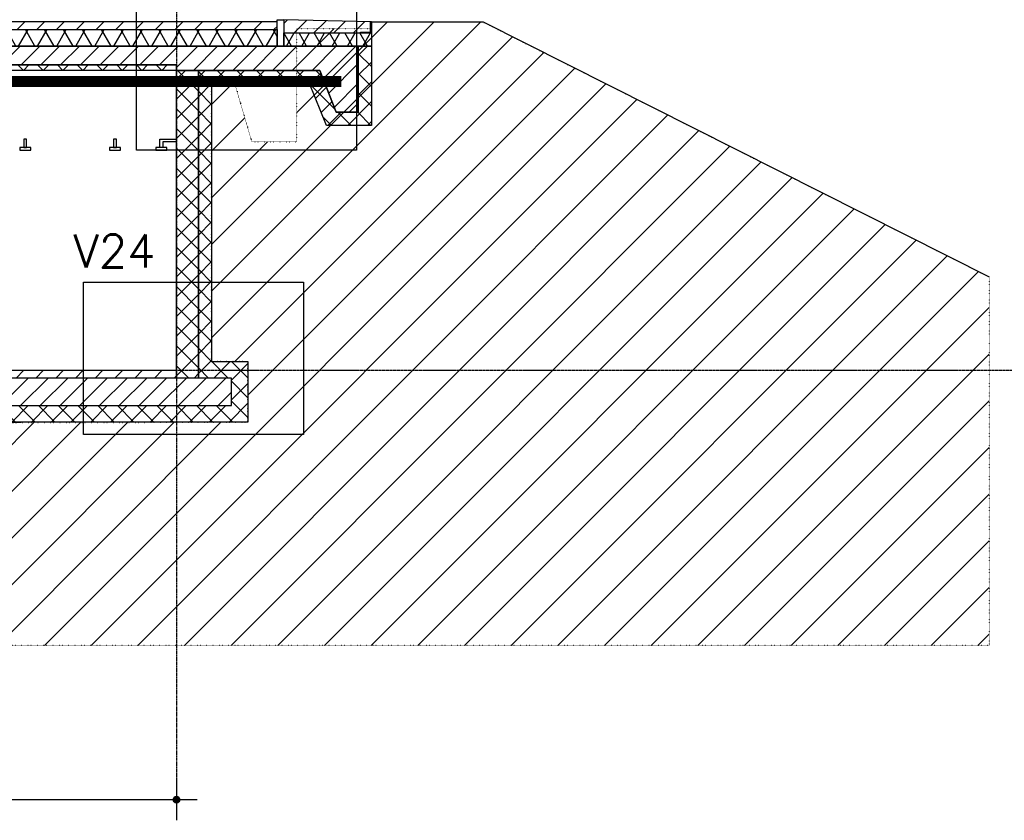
# Model space of a CAD drawing. Header units: millimetres. Extents: x -196137 to 115258, y -76805 to 9942.
# Tile 26 of 56: x 101417 to 110367, y -73895 to -66622. Entities that reach past the tile are written whole.
import ezdxf
from ezdxf.lldxf.tags import DXFTag

# ---------------------------------------------------------------- set-up
doc = ezdxf.new("R2010")
doc.units = ezdxf.units.MM
doc.header["$LTSCALE"] = 0.5
doc.header["$PDMODE"] = 3
doc.header["$PDSIZE"] = 100
for name, pattern in [('ACAD_ISO07W100', [3, 0, -3]), ('CENTER2', [28.575, 19.05, -3.175, 3.175, -3.175]), ('HIDDEN2', [4.7625, 3.175, -1.5875])]:
    doc.linetypes.add(name, pattern=pattern)
for name, color, linetype in [('arc. 9', 9, 'Continuous'), ('brandscheidingen', 250, 'Continuous'), ('detailaanduiding', 4, 'Continuous'), ('inrichting terrein', 7, 'ACAD_ISO07W100'), ('inrichting vast', 7, 'Continuous'), ('maat 1.5mm', 210, 'Continuous'), ('pen 0.10mm', 6, 'Continuous'), ('pen 0.15mm', 1, 'Continuous'), ('pen 0.20mm', 2, 'Continuous'), ('pen 0.30mm', 3, 'Continuous'), ('stramien', 9, 'CENTER2')]:
    doc.layers.add(name, color=color, linetype=linetype)
doc.styles.add('1.5mm tekst', font='romans.shx', dxfattribs={"height": 1.5})
doc.styles.add('3.0mm tekst', font='romans.shx', dxfattribs={"height": 3})
doc.styles.get("Standard").update_dxf_attribs({"font": 'arial.ttf'})
tags = doc.linetypes.add('WBDBO30', pattern='A,12.7,-5.08,["30",Standard,S=3,R=0,X=-2.54,Y=-1.27],-6.35', length=24.13).pattern_tags.tags
tags[6] = DXFTag(74, 10)
doc.dimstyles.new('1.5mm maat', dxfattribs={"dimscale": 0, "dimtxt": 1.5, "dimasz": 0.75, "dimexe": 1.25, "dimexo": 0.625, "dimgap": 0.375, "dimtad": 1, "dimdec": 0, "dimtxsty": '1.5mm tekst', "dimblk": 'dot maatlijn-GVA', "dimcen": 2.5, "dimse1": 1, "dimse2": 1, "dimclrd": 7, "dimclrt": 256, "dimadec": 0, "dimazin": 0, "dimtfac": 1, "dimtdec": 0, "dimtmove": 0, "dimatfit": 3, "dimfxl": 1, "dimarcsym": 0})
pattern_1 = [(45, (20000, -25000), (-89.80256, 89.80256), []), (135, (20000, -25000), (-89.80256, -89.80256), [])]

# ---------------------------------------------------------------- blocks, each defined once
blk = doc.blocks.new('*U217')
at = {"layer": 'arc. 9'}
h = blk.add_hatch(dxfattribs=at)
h.set_pattern_fill('_USER', color=256, scale=149.952496, angle=59.99712, style=0, pattern_type=0)
h.set_pattern_definition([(59.9971, (14736.43, 149.97), (-129.8589, 74.9828), [])])
h.paths.add_polyline_path([(0, 0), (0, 150), (15415, 150), (15415, 0)])
h = blk.add_hatch(dxfattribs=at)
h.set_pattern_fill('_USER', color=256, scale=149.952496, angle=119.99712, style=0, pattern_type=0)
h.set_pattern_definition([(119.9971, (14736.43, 149.97), (-129.8664, -74.9697), [])])
h.paths.add_polyline_path([(0, 0), (0, 150), (15415, 150), (15415, 0)])
at = {"layer": 'pen 0.10mm'}
blk.add_lwpolyline([(0, 0), (0, 150), (15415, 150), (15415, 0)], close=True, dxfattribs=at)
blk = doc.blocks.new('dot maatlijn-GVA')
at = {"layer": 'maat 1.5mm'}
h = blk.add_hatch(color=7, dxfattribs=at)
edge = h.paths.add_edge_path()
edge.add_arc((0, 0), 0.4, 0, 360)
at = {"layer": 'maat 1.5mm', "color": 7}
for points in [[(0, 2.5), (0, -2.5)], [(-2.5, 0), (2.5, 0)]]:
    blk.add_lwpolyline(points, dxfattribs=at)
blk.add_circle((0, 0), 0.4, dxfattribs=at)
blk = doc.blocks.new('*D216')
at = {"layer": 'defpoints', "color": 0, "transparency": 16777216}
for p in [(95192, -73707.1), (102842, -73707.1), (102842, -73707.1)]:
    blk.add_point(p, dxfattribs=at)
at = {"layer": 'maat 1.5mm', "color": 7, "lineweight": -2, "transparency": 16777216}
blk.add_line((95267, -73707.1), (102767, -73707.1), dxfattribs=at)
at = {"layer": 'maat 1.5mm', "color": 7, "lineweight": -2, "transparency": 16777216, "xscale": 75, "yscale": 75, "zscale": 75, "rotation": 180}
blk.add_blockref('dot maatlijn-GVA', (95192, -73707.1), dxfattribs=at)
at = {"layer": 'maat 1.5mm', "color": 7, "lineweight": -2, "transparency": 16777216, "xscale": 75, "yscale": 75, "zscale": 75}
blk.add_blockref('dot maatlijn-GVA', (102842, -73707.1), dxfattribs=at)
at = {"layer": 'maat 1.5mm', "transparency": 16777216, "insert": (99017, -73594.6), "char_height": 150, "attachment_point": 5, "style": '1.5mm tekst'}
blk.add_mtext('7650', dxfattribs=at)
blk = doc.blocks.new('*U296')
at = {"layer": 'arc. 9'}
h = blk.add_hatch(dxfattribs=at)
h.set_pattern_fill('_USER', color=256, scale=119.961997, angle=59.99712, style=0, pattern_type=0)
h.set_pattern_definition([(59.997, (255.15, 119.97), (-103.887, 59.986), [])])
h.paths.add_polyline_path([(0, 0), (0, 120), (798, 120), (798, 0)])
h = blk.add_hatch(dxfattribs=at)
h.set_pattern_fill('_USER', color=256, scale=119.961997, angle=119.99712, style=0, pattern_type=0)
h.set_pattern_definition([(119.997, (255.15, 119.97), (-103.893, -59.976), [])])
h.paths.add_polyline_path([(0, 0), (0, 120), (798, 120), (798, 0)])
at = {"layer": 'pen 0.10mm'}
blk.add_lwpolyline([(0, 0), (0, 120), (798, 120), (798, 0)], close=True, dxfattribs=at)

msp = doc.modelspace()

# ---------------------------------------------------------------- hatches: boundary and pattern name
at = {"layer": 'arc. 9'}
h = msp.add_hatch(dxfattribs=at)
h.set_pattern_fill('ANSI31', color=256, scale=40)
h.set_pattern_definition([(45, (75583.81, -24990), (-89.80256, 89.80256), [])])
h.paths.add_polyline_path([(88342, -66712.1), (103757, -66712.1), (103757, -66642.1), (88342, -66642.1)])
h = msp.add_hatch(dxfattribs=at)
h.set_pattern_fill('ANSI31', color=256, scale=40)
h.set_pattern_definition([(45, (-4819.85, 0), (-89.80256, 89.80256), [])])
h.paths.add_polyline_path([(103818, -66742.1), (104615, -66742.1), (104615, -66642.1), (103818, -66622.1)])
h = msp.add_hatch(dxfattribs=at)
h.set_pattern_fill('ANSI37', color=256, scale=40)
h.set_pattern_definition(pattern_1)
h.paths.add_polyline_path([(83882, -70627.1), (84532, -70627.1), (84667, -70127.1), (103342, -70127.1), (103342, -69877.1), (103042, -69877.1), (103042, -67082.1), (104145, -67082.1), (104295, -67462.1), (104495, -67462.1), (104495, -66862.1), (104615, -66862.1), (104615, -67582.1), (104205.1, -67582.1), (104049.9, -67202.1), (103162, -67202.1), (103162, -69727.1), (103492, -69727.1), (103492, -70277.1), (84793.6, -70277.1), (84643.6, -70777.1), (82952, -70777.1), (82952, -70627.1)])
h = msp.add_hatch(dxfattribs=at)
h.set_pattern_fill('ANSI31', color=256, scale=40)
h.set_pattern_definition([(45, (77367.49, -25000), (-89.80256, 89.80256), [])])
h.paths.add_polyline_path([(104145, -67082.1), (102842, -67082.1), (102842, -67032.1), (84382, -67032.1), (84382, -67082.1), (84182, -67082.1), (84182, -66862.1), (104495, -66862.1), (104495, -67462.1), (104295, -67462.1)])
h = msp.add_hatch(dxfattribs=at)
h.set_pattern_fill('ANSI37', color=256, scale=40)
h.set_pattern_definition([(45, (20000, 0), (-89.80256, 89.80256), []), (135, (20000, 0), (-89.80256, -89.80256), [])])
h.paths.add_polyline_path([(102842, -67082.1), (84382, -67082.1), (84382, -67032.1), (102842, -67032.1)])
h = msp.add_hatch(dxfattribs=at)
h.set_pattern_fill('ANSI37', color=256, scale=40)
h.set_pattern_definition(pattern_1)
h.paths.add_polyline_path([(103042, -69877.1), (102842, -69877.1), (102842, -67082.1), (103042, -67082.1)])
h = msp.add_hatch(dxfattribs=at)
h.set_pattern_fill('ANSI31', color=256, scale=40)
h.set_pattern_definition([(45, (20000, -25000), (-89.80256, 89.80256), [])])
h.paths.add_polyline_path([(102842, -69877.1), (100092, -69877.1), (100092, -69807.1), (102842, -69807.1)])
h = msp.add_hatch(dxfattribs=at)
h.set_pattern_fill('ANSI31', color=256, scale=40)
h.set_pattern_definition([(45, (20000, -24930), (-89.80256, 89.80256), [])])
h.paths.add_polyline_path([(84032, -70377.1), (84032, -70627.1), (84532, -70627.1), (84667, -70127.1), (103342, -70127.1), (103342, -69877.1), (84032, -69877.1)])
at = {"layer": 'inrichting terrein', "ltscale": 0.5}
h = msp.add_hatch(dxfattribs=at)
h.set_pattern_fill('_USER', color=256, scale=300, angle=45, style=0, pattern_type=0)
h.set_pattern_definition([(45, (0, 0), (-212.13203, 212.13203), [])])
h.paths.add_polyline_path([(103162, -67202.1), (103371.9, -67202.1), (103527.1, -67732.1), (103937, -67732.1), (103937, -67202.1), (103937, -67202.1), (103937, -66702.1), (104615, -66702.1), (104615, -66642.1), (105628.9, -66642.1), (110228.6, -68957.1), (110228.6, -72307.1), (76361.6, -72307.1), (76361.6, -69872.1), (81952, -69872.1), (81952, -70377.1), (77252, -70377.1), (77252, -70627.1), (82952, -70627.1), (82952, -70627.1), (82952, -70777.1), (84643.6, -70777.1), (84778.6, -70327.1), (103492, -70277.1), (103492, -69727.1), (103162, -69727.1)])

# ---------------------------------------------------------------- linework, layer by layer
at = {"layer": 'brandscheidingen', "linetype": 'WBDBO30', "const_width": 100}
msp.add_lwpolyline([(104340, -67182.1), (82320, -67182.1)], dxfattribs=at)
at = {"layer": 'detailaanduiding'}
for points in [[(102478.2, -66422.7), (104478.2, -66422.7), (104478.2, -67807.7), (102478.2, -67807.7)], [(101996.8, -69005.3), (103996.8, -69005.3), (103996.8, -70390.3), (101996.8, -70390.3)]]:
    msp.add_lwpolyline(points, close=True, dxfattribs=at)
at = {"layer": 'inrichting terrein'}
msp.add_lwpolyline([(84778.6, -70327.1), (103492, -70277.1), (103492, -69727.1), (103162, -69727.1), (103162, -67202.1), (103371.9, -67202.1), (103527.1, -67732.1), (103937, -67732.1), (103937, -67202.1), (103937, -67202.1), (103937, -66702.1), (104615, -66702.1), (104615, -66642.1), (105628.9, -66642.1), (110228.6, -68957.1), (110228.6, -72307.1), (76361.6, -72307.1)], dxfattribs=at)
at = {"layer": 'inrichting vast'}
for points in [[(101454.5, -67782.1), (101479.5, -67782.1), (101479.5, -67707.1), (101454.5, -67707.1)], [(102271.2, -67782.1), (102296.2, -67782.1), (102296.2, -67707.1), (102271.2, -67707.1)], [(102692, -67782.1), (102692, -67707.1), (102842, -67707.1), (102842, -67732.1), (102717, -67732.1), (102717, -67782.1)], [(101417, -67807.1), (101517, -67807.1), (101517, -67782.1), (101417, -67782.1)], [(102233.7, -67807.1), (102333.7, -67807.1), (102333.7, -67782.1), (102233.7, -67782.1)], [(102654.5, -67807.1), (102754.5, -67807.1), (102754.5, -67782.1), (102654.5, -67782.1)]]:
    msp.add_lwpolyline(points, close=True, dxfattribs=at)
at = {"layer": 'pen 0.10mm'}
msp.add_lwpolyline([(84667, -70127.1), (103342, -70127.1), (103342, -69877.1), (103042, -69877.1), (103042, -67082.1), (104145, -67082.1), (104295, -67462.1), (104495, -67462.1), (104495, -66862.1), (104615, -66862.1), (104615, -67582.1), (104205.1, -67582.1), (104049.9, -67202.1), (103162, -67202.1), (103162, -69727.1), (103492, -69727.1), (103492, -70277.1), (84793.6, -70277.1)], dxfattribs=at)
at = {"layer": 'pen 0.15mm'}
for points in [[(88342, -66712.1), (103757, -66712.1), (103757, -66642.1), (88342, -66642.1)], [(103757, -66622.1), (103817, -66622.1), (103817, -66862.1), (103757, -66862.1)], [(102842, -69877.1), (100092, -69877.1), (100092, -69807.1), (102842, -69807.1)]]:
    msp.add_lwpolyline(points, close=True, dxfattribs=at)
at = {"layer": 'pen 0.20mm', "linetype": 'HIDDEN2'}
msp.add_line((76361.6, -69807.1), (111019.3, -69807.1), dxfattribs=at)
at = {"layer": 'pen 0.20mm'}
for points in [[(103818, -66742.1), (104615, -66742.1), (104615, -66642.1), (103818, -66622.1)], [(104145, -67082.1), (102842, -67082.1), (102842, -67032.1), (84382, -67032.1), (84382, -67082.1), (84182, -67082.1), (84182, -66862.1), (104495, -66862.1), (104495, -67462.1), (104295, -67462.1)], [(103042, -69877.1), (102842, -69877.1), (102842, -67082.1), (103042, -67082.1)], [(84032, -70377.1), (84032, -70377.1), (84032, -70377.1), (84032, -70627.1), (84532, -70627.1), (84667, -70127.1), (103342, -70127.1), (103342, -69877.1), (103342, -69877.1), (103342, -69877.1), (103342, -69877.1), (103342, -69877.1), (84032, -69877.1), (84032, -69877.1)]]:
    msp.add_lwpolyline(points, close=True, dxfattribs=at)
at = {"layer": 'pen 0.20mm', "linetype": 'ByBlock'}
msp.add_lwpolyline([(104615, -66742.1), (104515, -66742.1), (104515, -66737.6, -0.414214), (104518.5, -66734.1), (104600.5, -66734.1, 0.414214), (104607, -66727.6), (104607, -66645.6, -0.414214), (104610.5, -66642.1), (104615, -66642.1)], format="xyb", close=True, dxfattribs=at)
at = {"layer": 'pen 0.30mm'}
msp.add_lwpolyline([(104615, -66642.1), (105628.9, -66642.1), (110228.6, -68957.1)], dxfattribs=at)
msp.add_lwpolyline([(102842, -67082.1), (84382, -67082.1), (84382, -67032.1), (102842, -67032.1)], close=True, dxfattribs=at)
at = {"layer": 'stramien'}
msp.add_line((102842, -60807.1), (102842, -73707.1), dxfattribs=at)

# ---------------------------------------------------------------- block references
at = {"rotation": 8.439190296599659e-07}
for name, p in [('*U217', (88342, -66862.1)), ('*U296', (103817, -66862.1))]:
    msp.add_blockref(name, p, dxfattribs=at)

# ---------------------------------------------------------------- texts
at = {"layer": 'detailaanduiding', "insert": (101904.9, -68574), "char_height": 300, "width": 810, "attachment_point": 1, "style": '3.0mm tekst'}
msp.add_mtext('V24', dxfattribs=at)

# ---------------------------------------------------------------- dimensions: what is measured, and where the dimension line sits
at = {"layer": 'maat 1.5mm'}
dim = msp.add_linear_dim(base=(102842, -73707.1), p1=(95192, -73707.1), p2=(102842, -73707.1), dimstyle='1.5mm maat', dxfattribs=at)
dim.commit()
dim.dimension.update_dxf_attribs({"geometry": '*D216', "text_midpoint": (99017, -73594.6)})

doc.saveas('drawing.dxf')
